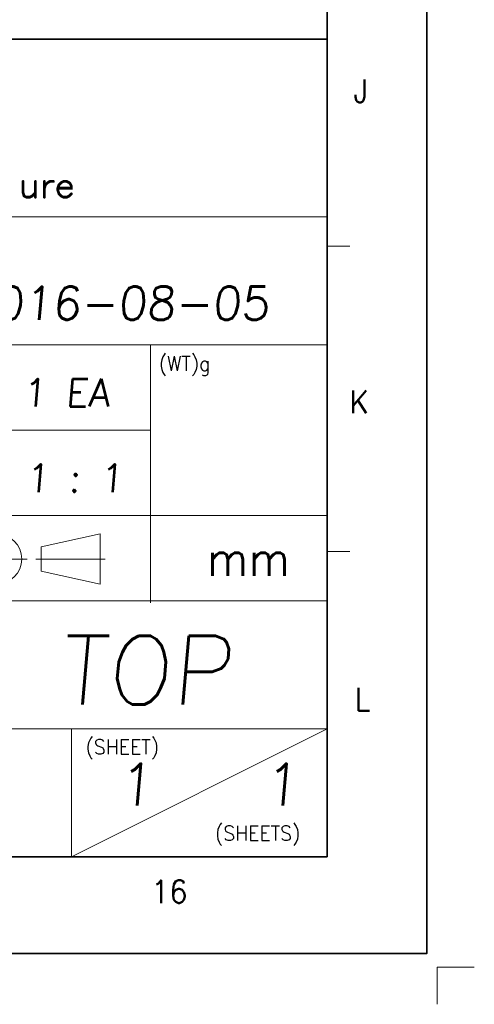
# Model space of a CAD drawing. Header units: millimetres. Extents: x 4497 to 11741, y 5958 to 12619.
# Tile 122 of 256: x 5619 to 5718, y 7587 to 7802. Entities that reach past the tile are written whole.
import ezdxf
from ezdxf.enums import TextEntityAlignment as Align

# ---------------------------------------------------------------- set-up
doc = ezdxf.new("R2010")
doc.units = ezdxf.units.MM
doc.header["$LTSCALE"] = 0.8
doc.linetypes.add('CENTER', pattern=[50.8, 31.75, -6.35, 6.35, -6.35])
doc.layers.get('0').update_dxf_attribs({"linetype": 'CONTINUOUS', "lineweight": 0})
doc.layers.add('1', color=2, linetype='CENTER', lineweight=0)
doc.layers.add('2', color=3, linetype='CONTINUOUS', lineweight=0)
doc.styles.add('GHS', font='romans', dxfattribs={"height": 2, "bigfont": 'whgtxt'})
doc.styles.get("Standard").update_dxf_attribs({"font": 'romans.shx', "width": 0.8, "oblique": 5, "bigfont": 'whgtxt.shx'})

# ---------------------------------------------------------------- blocks, each defined once
blk = doc.blocks.new('SMOOTH_0$064516')
at = {"const_width": 0.0323}
blk.add_lwpolyline([(-0.016, 0, 1), (0.016, 0, 1)], format="xyb", close=True, dxfattribs=at)
blk = doc.blocks.new('logo')
at = {"color": 7, "const_width": 0.859}
for points in [[(-3386.01, 5309.53), (-3386.01, 5306.03), (-3385.67, 5304.99), (-3384.96, 5304.64), (-3383.92, 5304.64), (-3383.22, 5304.99), (-3382.17, 5306.03)], [(-3382.17, 5309.53), (-3382.17, 5304.64)], [(-3379.38, 5307.43), (-3379.04, 5308.48), (-3378.34, 5309.17), (-3377.64, 5309.53), (-3376.59, 5309.53)], [(-3379.38, 5309.53), (-3379.38, 5304.64)], [(-3375.2, 5307.43), (-3371.01, 5307.43), (-3371.01, 5308.13), (-3371.36, 5308.82), (-3371.71, 5309.17), (-3372.41, 5309.53), (-3373.46, 5309.53), (-3374.15, 5309.17), (-3374.85, 5308.48), (-3375.2, 5307.43), (-3375.2, 5306.74), (-3374.85, 5305.69), (-3374.15, 5304.99), (-3373.46, 5304.64), (-3372.41, 5304.64), (-3371.71, 5304.99), (-3371.01, 5305.69)]]:
    blk.add_lwpolyline(points, dxfattribs=at)
at = {"color": 7, "xscale": 13.31, "yscale": 13.31, "zscale": 13.31}
for p in [(-3386.01, 5309.53), (-3382.17, 5309.53), (-3379.38, 5309.53), (-3379.04, 5308.48), (-3378.34, 5309.17), (-3377.64, 5309.53), (-3376.59, 5309.53), (-3374.85, 5308.48), (-3374.15, 5309.17), (-3373.46, 5309.53), (-3372.41, 5309.53), (-3371.71, 5309.17), (-3371.36, 5308.82), (-3371.01, 5308.13), (-3386.01, 5306.03), (-3385.67, 5304.99), (-3383.22, 5304.99), (-3382.17, 5306.03), (-3379.38, 5307.43), (-3375.2, 5307.43), (-3375.2, 5307.43), (-3375.2, 5306.74), (-3374.85, 5305.69), (-3374.15, 5304.99), (-3371.71, 5304.99), (-3371.01, 5307.43), (-3371.01, 5305.69), (-3384.96, 5304.64), (-3383.92, 5304.64), (-3382.17, 5304.64), (-3379.38, 5304.64), (-3373.46, 5304.64), (-3372.41, 5304.64)]:
    blk.add_blockref('SMOOTH_0$064516', p, dxfattribs=at)

msp = doc.modelspace()

# ---------------------------------------------------------------- linework, layer by layer
at = {"color": 7, "linetype": 'Continuous', "lineweight": 35}
for p, q in [((5685.977, 7619.36), (5685.977, 8417.228)), ((5472.315, 7797.411), (5685.977, 7797.411)), ((4546.45, 7619.36), (5685.977, 7619.36))]:
    msp.add_line(p, q, dxfattribs=at)
at = {"color": 7, "linetype": 'Continuous'}
for p, q in [((5685.977, 7619.36), (5685.977, 7797.411)), ((5472.315, 7758.704), (5685.977, 7758.704)), ((5685.977, 7752.338), (5690.957, 7752.338)), ((5472.315, 7730.835), (5685.977, 7730.835)), ((5647.496, 7674.657), (5647.496, 7730.835)), ((5472.315, 7712.256), (5647.496, 7712.256)), ((5472.315, 7693.677), (5685.977, 7693.677)), ((5623.629, 7686.857), (5636.48, 7689.722)), ((5636.48, 7678.706), (5636.48, 7689.722)), ((5636.48, 7678.706), (5636.48, 7689.722)), ((5623.629, 7681.571), (5623.629, 7686.857)), ((5685.977, 7685.849), (5690.957, 7685.849)), ((5607.24, 7684.214), (5620.578, 7684.214)), ((5622.468, 7684.214), (5637.641, 7684.214)), ((5623.629, 7681.571), (5636.48, 7678.706)), ((5472.315, 7675.097), (5685.977, 7675.097)), ((5472.315, 7647.228), (5685.977, 7647.228)), ((5630.239, 7619.36), (5630.239, 7647.228)), ((5630.239, 7619.36), (5685.977, 7647.228)), ((5472.315, 7619.36), (5685.977, 7619.36)), ((5472.315, 7619.36), (5685.977, 7619.36)), ((5521.024, 7619.36), (5685.977, 7619.36))]:
    msp.add_line(p, q, dxfattribs=at)
at = {"color": 7, "linetype": 'Continuous', "lineweight": 35}
msp.add_lwpolyline([(5707.723, 8438.294), (4519.723, 8438.294), (4519.723, 7598.294), (5707.723, 7598.294)], close=True, dxfattribs=at)
at = {"color": 7, "linetype": 'Continuous'}
msp.add_circle((5613.909, 7684.214), 5.508, dxfattribs=at)
at = {"layer": '1'}
for p in [(5718.077, 7595.378), (5709.958, 7587.259)]:
    msp.add_line(p, (5709.958, 7595.378), dxfattribs=at)

# ---------------------------------------------------------------- block references
at = {"color": 3, "linetype": 'Continuous', "xscale": 0.701471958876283, "yscale": 0.701471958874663, "zscale": 0.7014719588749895}
msp.add_blockref('logo', (7994.895, 4041.931), dxfattribs=at)

# ---------------------------------------------------------------- texts
at = {"color": 7, "linetype": 'Continuous', "width": 0.933333}
for s, height, p in [('J', 4.98, (5693.338, 7786.111)), ('K', 4.98, (5692.974, 7718.421)), ('L', 4.98, (5693.702, 7653.643)), ('16', 4.9805, (5651.601, 7611.792))]:
    msp.add_text(s, height=height, dxfattribs=at).set_placement(p, align=Align.MIDDLE_CENTER)
for s, height, p in [('(WT)g', 3.2303, (5649.286, 7728.382)), ('mm', 7.5373, (5659.806, 7688.095)), ('(SHEET)', 3.2303, (5633.324, 7644.93)), ('(SHEETS)', 3.2303, (5661.541, 7626.12))]:
    msp.add_text(s, height=height, dxfattribs=at).set_placement(p, align=Align.TOP_LEFT)
at = {"layer": '2', "style": 'GHS', "oblique": 5}
for s, height, p in [('2016-08-05', 7.2718, (5607.325, 7736.268)), ('1 EA', 6.0598, (5619.569, 7717.387)), ('1 : 1', 6.0598, (5620.212, 7698.774)), ('SSD GUIDE TOP', 15, (5509.239, 7652.505)), ('1', 9.09, (5640.301, 7630.577)), ('1', 9.09, (5672.047, 7630.577))]:
    msp.add_text(s, height=height, dxfattribs=at).set_placement(p)

doc.saveas('drawing.dxf')
